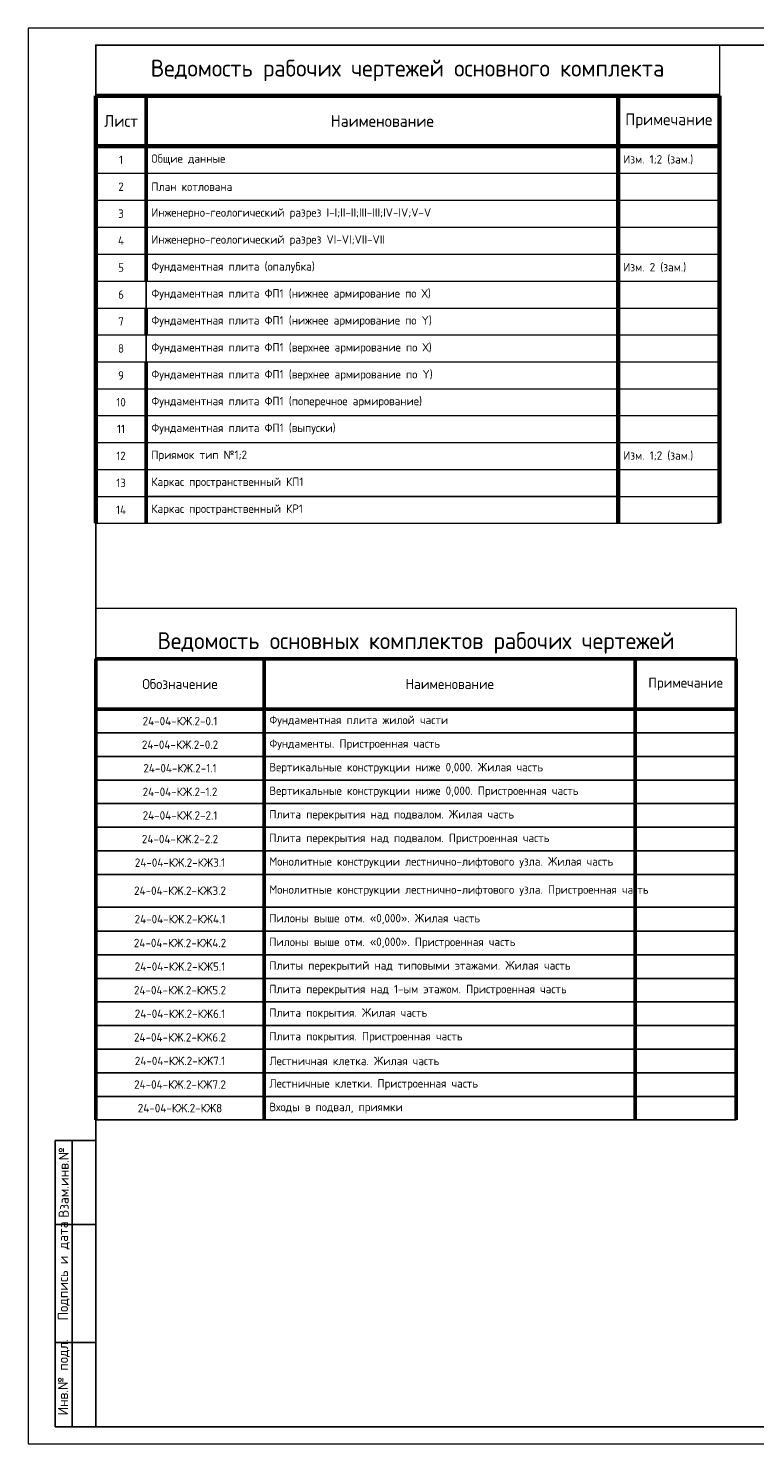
# Model space of a CAD drawing. Header units: millimetres. Extents: x -56135 to 1694203, y -446411 to -23139.
# Tile 1 of 256: x -56135 to -34587, y -157211 to -115211. Entities that reach past the tile are written whole.
import ezdxf
from ezdxf.enums import TextEntityAlignment as Align

# ---------------------------------------------------------------- set-up
doc = ezdxf.new("R2010")
doc.units = ezdxf.units.MM
for name, color, linetype, lineweight in [('РАЗМЕРЫ', 1, 'Continuous', 9), ('Текст', 7, 'Continuous', 25), ('ТОНКИЕ', 7, 'Continuous', 9)]:
    doc.layers.add(name, color=color, linetype=linetype, lineweight=lineweight)
doc.layers.add('ТОЛСТЫЕ_ОСНОВНЫЕ', color=6, linetype='Continuous')
doc.styles.add('GOST-2.304_Type-B', font='GOST_Common.ttf')
doc.styles.add('style1', font='GOST_Common.ttf', dxfattribs={"height": 500})

# ---------------------------------------------------------------- blocks, each defined once
blk = doc.blocks.new('*T1')
at = {"color": 0, "linetype": 'Continuous', "lineweight": 60}
for p, q in [((0, -1500), (18500, -1500)), ((0, -1500), (0, -14189)), ((15500, -1500), (15500, -14189)), ((18500, -1500), (18500, -14189)), ((0, -3000), (18500, -3000))]:
    blk.add_line(p, q, dxfattribs=at)
at = {"color": 0, "lineweight": 50}
for p, q in [((1500, -1500), (1500, -7000)), ((1500, -7800), (1500, -8600)), ((1500, -9400), (1500, -14189))]:
    blk.add_line(p, q, dxfattribs=at)
at = {"color": 0, "lineweight": 20}
for p, q in [((0, -3800), (18500, -3800)), ((0, -4600), (18500, -4600)), ((0, -5400), (18500, -5400)), ((0, -6200), (18500, -6200)), ((0, -7000), (18500, -7000)), ((0, -7800), (18500, -7800)), ((0, -8600), (18500, -8600)), ((0, -9400), (18500, -9400)), ((0, -10200), (18500, -10200)), ((0, -10989), (18500, -10989)), ((0, -11789), (18500, -11789)), ((0, -12589), (18500, -12589)), ((0, -13389), (1500, -13389)), ((15500, -13389), (18500, -13389)), ((0, -14189), (18500, -14189))]:
    blk.add_line(p, q, dxfattribs=at)
at = {"color": 0, "linetype": 'ByBlock', "lineweight": -2}
for p, q in [((1500, -7000), (1500, -7800)), ((1500, -8600), (1500, -9400)), ((1500, -13389), (15500, -13389))]:
    blk.add_line(p, q, dxfattribs=at)
at = {"layer": 'DEFPOINTS', "color": 8, "linetype": 'ByBlock', "lineweight": 0}
for p, q in [((0, 0), (18500, 0)), ((0, 0), (0, -1500)), ((18500, 0), (18500, -1500))]:
    blk.add_line(p, q, dxfattribs=at)
at = {"color": 0, "linetype": 'Continuous', "lineweight": -3, "style": 'GOST-2.304_Type-B'}
for s, insert, char_height, width, attachment_point in [('Ведомость рабочих чертежей основного комплекта', (9250, -750), 500, 18200, 5), ('Лист', (750, -2250), 350, 1200, 5), ('Наименование', (8500, -2250), 350, 13700, 5), ('Примечание', (17000, -2250), 350, 2700, 5), ('1', (750, -3400), 250, 1200, 5), ('Общие данные', (1650, -3400), 250, 13700, 4), ('Изм. 1;2 (зам.)', (15650, -3400), 250, 2700, 4), ('2', (750, -4200), 250, 1200, 5), ('{\\C7;План котлована}', (1650, -4200), 250, 13700, 4), ('3', (750, -5000), 250, 1200, 5), ('{\\C7;Инженерно-геологический разрез I-I;II-II;III-III;IV-IV;V-V}', (1650, -5000), 250, 13700, 4), ('4', (750, -5800), 250, 1200, 5), ('{\\C7;Инженерно-геологический разрез VI-VI;VII-VII}', (1650, -5800), 250, 13700, 4), ('5', (750, -6600), 250, 1200, 5), ('{\\C7;Фундаментная плита (опалубка)}', (1650, -6600), 250, 13700, 4), ('Изм. 2 (зам.)', (15650, -6600), 250, 2700, 4), ('6', (750, -7400), 250, 1200, 5), ('{\\C7;Фундаментная плита ФП1 (нижнее армирование по Х)}', (1650, -7400), 250, 13700, 4), ('7', (750, -8200), 250, 1200, 5), ('{\\C7;Фундаментная плита ФП1 (нижнее армирование по Y)}', (1650, -8200), 250, 13700, 4), ('8', (750, -9000), 250, 1200, 5), ('{\\C7;Фундаментная плита ФП1 (верхнее армирование по Х)}', (1650, -9000), 250, 13700, 4), ('9', (750, -9800), 250, 1200, 5), ('{\\C7;Фундаментная плита ФП1 (верхнее армирование по Y)}', (1650, -9800), 250, 13700, 4), ('10', (750, -10595), 250, 1200, 5), ('{\\C7;Фундаментная плита ФП1 (поперечное армирование)}', (1650, -10595), 250, 13700, 4), ('11', (750, -11389), 250, 1200, 5), ('{\\C7;Фундаментная плита ФП1 (выпуски)}', (1650, -11389), 250, 13700, 4), ('12', (750, -12189), 250, 1200, 5), ('Приямок тип №1;2', (1650, -12189), 250, 13700, 4), ('Изм. 1;2 (зам.)', (15650, -12189), 250, 2700, 4), ('13', (750, -12989), 250, 1200, 5), ('Каркас пространственный КП1', (1650, -12989), 250, 13700, 4), ('14', (750, -13789), 250, 1200, 5), ('Каркас пространственный КР1', (1650, -13789), 250, 13700, 4)]:
    blk.add_mtext(s, dxfattribs=dict(at, insert=insert, char_height=char_height, width=width, attachment_point=attachment_point))
blk = doc.blocks.new('*U43')
at = {"layer": 'ТОЛСТЫЕ_ОСНОВНЫЕ'}
for p, q in [((8, 5), (8, 90)), ((8, 90), (20, 90)), ((13, 5), (13, 90)), ((8, 65), (20, 65)), ((8, 30), (20, 30)), ((20, 5), (8, 5))]:
    blk.add_line(p, q, dxfattribs=at)
at = {"layer": 'ТОЛСТЫЕ_ОСНОВНЫЕ', "color": 6}
blk.add_lwpolyline([(20, 5), (886, 5), (886, 415), (20, 415)], close=True, dxfattribs=at)
at = {"layer": 'ТОНКИЕ'}
blk.add_lwpolyline([(0, 0), (891, 0), (891, 420), (0, 420)], close=True, dxfattribs=at)
at = {"layer": 'Текст', "style": 'style1'}
for s, p in [('Взам.инв.№', (10.5, 77.5)), ('Подпись и дата', (10.5, 51.25)), ('Инв.№ подл.', (10.5, 19.7))]:
    blk.add_text(s, height=3, rotation=90, dxfattribs=at).set_placement(p, align=Align.MIDDLE)
blk = doc.blocks.new('*T2124')
at = {"color": 0, "lineweight": 50, "transparency": 16777216}
for p, q in [((0, -1500), (5000, -1500)), ((0, -1500), (0, -15185)), ((5000, -1500), (5000, -15185)), ((16000, -1500), (16000, -15185)), ((19000, -1500), (19000, -15185)), ((0, -3000), (19000, -3000))]:
    blk.add_line(p, q, dxfattribs=at)
at = {"color": 0, "linetype": 'ByBlock', "lineweight": -2, "transparency": 16777216}
blk.add_line((5000, -1500), (19000, -1500), dxfattribs=at)
at = {"color": 0, "linetype": 'Continuous', "transparency": 16777216}
for p, q in [((0, -3700), (19000, -3700)), ((0, -4400), (19000, -4400)), ((0, -5100), (19000, -5100)), ((0, -5800), (19000, -5800)), ((0, -6500), (19000, -6500)), ((0, -7200), (5000, -7200)), ((16000, -7200), (19000, -7200)), ((0, -7900), (5000, -7900)), ((16000, -7900), (19000, -7900)), ((0, -8867), (5000, -8867)), ((16000, -8867), (19000, -8867)), ((0, -9585), (5000, -9585)), ((16000, -9585), (19000, -9585)), ((0, -10285), (5000, -10285)), ((16000, -10285), (19000, -10285)), ((0, -10985), (5000, -10985)), ((0, -11685), (5000, -11685)), ((0, -12385), (5000, -12385)), ((0, -13085), (5000, -13085)), ((0, -13785), (5000, -13785)), ((0, -14485), (5000, -14485)), ((0, -15185), (5000, -15185))]:
    blk.add_line(p, q, dxfattribs=at)
at = {"color": 0, "lineweight": -2, "transparency": 16777216}
for p, q in [((5000, -7200), (16000, -7200)), ((5000, -7900), (16000, -7900)), ((5000, -8867), (16000, -8867)), ((5000, -9585), (16000, -9585)), ((5000, -10285), (16000, -10285)), ((5000, -10985), (19000, -10985)), ((5000, -11685), (19000, -11685)), ((5000, -12385), (19000, -12385)), ((5000, -13085), (19000, -13085)), ((5000, -13785), (19000, -13785)), ((5000, -14485), (19000, -14485)), ((5000, -15185), (19000, -15185))]:
    blk.add_line(p, q, dxfattribs=at)
at = {"layer": 'DEFPOINTS', "color": 8, "linetype": 'ByBlock', "lineweight": 0, "transparency": 16777216}
for p, q in [((0, 0), (19000, 0)), ((0, 0), (0, -1500)), ((19000, 0), (19000, -1500))]:
    blk.add_line(p, q, dxfattribs=at)
at = {"color": 0, "linetype": 'Continuous', "lineweight": -3, "transparency": 16777216, "style": 'GOST-2.304_Type-B'}
for s, insert, char_height, width, attachment_point in [('Ведомость основных комплектов рабочих чертежей', (9500, -1350), 500, 18700, 8), ('Обозначение', (2500, -2250), 300, 4800, 5), ('Наименование', (10500, -2250), 300, 10700, 5), ('Примечание', (17500, -2250), 300, 2900, 5), ('24-04-КЖ.2-0.1', (2500, -3350), 250, 4700, 5), ('Фундаментная плита жилой части', (5150, -3350), 250, 10700, 4), ('24-04-КЖ.2-0.2', (2500, -4050), 250, 4700, 5), ('Фундаменты. Пристроенная часть', (5150, -4050), 250, 10700, 4), ('24-04-КЖ.2-1.1', (2500, -4750), 250, 4700, 5), ('Вертикальные конструкции ниже 0,000. Жилая часть', (5150, -4750), 250, 10700, 4), ('24-04-КЖ.2-1.2', (2500, -5450), 250, 4700, 5), ('Вертикальные конструкции ниже 0,000. Пристроенная часть', (5150, -5450), 250, 10700, 4), ('24-04-КЖ.2-2.1', (2500, -6150), 250, 4700, 5), ('Плита перекрытия над подвалом. Жилая часть', (5150, -6150), 250, 10700, 4), ('24-04-КЖ.2-2.2', (2500, -6850), 250, 4700, 5), ('Плита перекрытия над подвалом. Пристроенная часть', (5150, -6850), 250, 10700, 4), ('24-04-КЖ.2-КЖ3.1', (2500, -7550), 250, 4700, 5), ('Монолитные конструкции лестнично-лифтового узла. Жилая часть', (5150, -7550), 250, 10700, 4), ('24-04-КЖ.2-КЖ3.2', (2500, -8383), 250, 4700, 5), ('Монолитные конструкции лестнично-лифтового узла. Пристроенная часть', (5150, -8383), 250, 10700, 4), ('24-04-КЖ.2-КЖ4.1', (2500, -9226), 250, 4700, 5), ('Пилоны выше отм. «0,000». Жилая часть', (5150, -9226), 250, 10700, 4), ('24-04-КЖ.2-КЖ4.2', (2500, -9935), 250, 4700, 5), ('Пилоны выше отм. «0,000». Пристроенная часть', (5150, -9935), 250, 10700, 4), ('24-04-КЖ.2-КЖ5.1', (2500, -10635), 250, 4700, 5), ('Плиты перекрытий над типовыми этажами. Жилая часть', (5150, -10635), 250, 10700, 4), ('24-04-КЖ.2-КЖ5.2', (2500, -11335), 250, 4700, 5), ('Плита перекрытия над 1-ым этажом. Пристроенная часть', (5150, -11335), 250, 10700, 4), ('24-04-КЖ.2-КЖ6.1', (2500, -12035), 250, 4700, 5), ('Плита покрытия. Жилая часть', (5150, -12035), 250, 10700, 4), ('24-04-КЖ.2-КЖ6.2', (2500, -12735), 250, 4700, 5), ('Плита покрытия. Пристроенная часть', (5150, -12735), 250, 10700, 4), ('24-04-КЖ.2-КЖ7.1', (2500, -13435), 250, 4700, 5), ('Лестничная клетка. Жилая часть', (5150, -13435), 250, 10700, 4), ('24-04-КЖ.2-КЖ7.2', (2500, -14135), 250, 4700, 5), ('Лестничные клетки. Пристроенная часть', (5150, -14135), 250, 10700, 4), ('24-04-КЖ.2-КЖ8', (2500, -14835), 250, 4700, 5), ('Входы в подвал, приямки', (5150, -14835), 250, 10700, 4)]:
    blk.add_mtext(s, dxfattribs=dict(at, insert=insert, char_height=char_height, width=width, attachment_point=attachment_point))

msp = doc.modelspace()

# ---------------------------------------------------------------- linework, layer by layer
at = {"layer": 'РАЗМЕРЫ', "color": 1, "lineweight": 50}
msp.add_lwpolyline([(-35134.7, -133918.4), (-54134.7, -133918.4)], dxfattribs=at)

# ---------------------------------------------------------------- block references
at = {"xscale": 100, "yscale": 100, "zscale": 100}
msp.add_blockref('*U43', (-56134.7, -157210.5), dxfattribs=at)
for name, p in [('*T1', (-54134.7, -115710.5)), ('*T2124', (-54134.7, -132418.4))]:
    msp.add_blockref(name, p)

doc.saveas('drawing.dxf')
